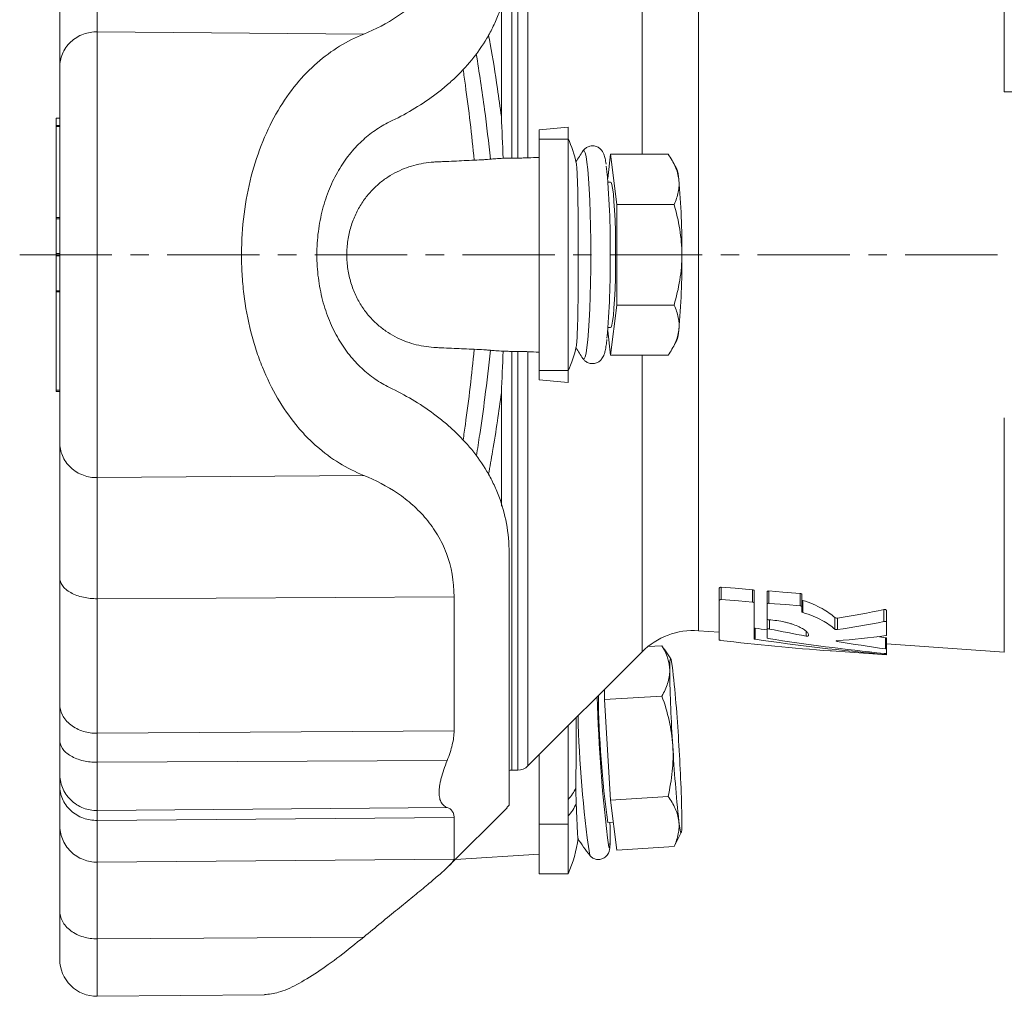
# Model space of a CAD drawing. Header units: millimetres. Extents: x 163 to 693, y 53 to 519.
# Tile 1 of 6: x 163 to 299, y 53 to 187. Entities that reach past the tile are written whole.
import ezdxf

# ---------------------------------------------------------------- set-up
doc = ezdxf.new("R2010")
doc.units = ezdxf.units.MM
doc.linetypes.add('CENTERX2', pattern=[20.32, 12.7, -2.54, 2.54, -2.54])
doc.layers.add('FORMAT', color=7, linetype='Continuous')

msp = doc.modelspace()

# ---------------------------------------------------------------- linework, layer by layer
at = {"color": 8, "linetype": 'Continuous', "lineweight": 0}
for p, q in [((231.17, 225.69), (231.17, 168)), ((231.99, 168.01), (231.99, 225.69)), ((233.4, 225.11), (233.4, 168.05)), ((249.12, 209.39), (249.12, 168.55)), ((298.99, 177.14), (298.99, 209.43)), ((256.89, 206.48), (256.89, 102.91)), ((229.75, 173.72), (229.75, 189.32)), ((174.08, 185.4), (210.79, 185.09)), ((168.43, 173.5), (168.94, 173.5)), ((168.43, 172.34), (168.94, 172.34)), ((234.94, 170.63), (238.94, 170.63)), ((168.43, 159.82), (168.94, 159.82)), ((168.43, 159.65), (168.94, 159.65)), ((168.43, 154.86), (168.94, 154.86)), ((168.43, 154.53), (168.94, 154.53)), ((168.43, 149.74), (168.94, 149.74)), ((168.43, 149.57), (168.94, 149.57)), ((231.17, 141.38), (231.17, 83.69)), ((231.99, 83.69), (231.99, 141.38)), ((233.4, 141.34), (233.4, 84.28)), ((249.12, 140.84), (249.12, 100)), ((234.94, 138.76), (238.94, 138.76)), ((168.43, 136.06), (168.94, 136.06)), ((229.75, 120.05), (229.75, 135.67)), ((298.99, 99.96), (298.99, 132.25)), ((174.08, 123.99), (210.79, 124.3)), ((259.99, 107.2), (259.99, 108.9)), ((264.31, 106.86), (264.31, 108.56)), ((174.08, 107.32), (223.23, 107.56)), ((266.56, 106.68), (266.56, 108.38)), ((270.88, 106.34), (270.88, 108.04)), ((271.25, 105.43), (271.25, 107.09)), ((282.42, 104.18), (282.42, 105.82)), ((266.65, 103.15), (266.65, 104.4)), ((275.65, 103.13), (275.65, 104.73)), ((276.01, 103.07), (276.01, 104.66)), ((264.7, 101.74), (264.7, 103.27)), ((271.71, 102.18), (271.71, 102.81)), ((282.64, 100.41), (282.64, 101.93)), ((275.97, 101.43), (275.97, 101.54)), ((282.64, 99.65), (282.64, 99.77)), ((174.08, 88.78), (223.23, 89.11)), ((174.08, 84.79), (222.28, 85.04)), ((174.08, 78.14), (222.28, 78.55)), ((174.08, 76.78), (223.23, 77.18)), ((234.94, 76.24), (238.94, 76.24)), ((174.08, 71.03), (223.23, 71.46)), ((174.08, 60.47), (210.79, 60.71))]:
    msp.add_line(p, q, dxfattribs=at)
at = {"color": 7, "linetype": 'Continuous', "lineweight": 15}
for p, q in [((168.94, 173.51), (168.43, 173.51)), ((168.43, 173.5), (168.43, 172.54)), ((168.43, 172.52), (168.94, 172.52)), ((168.43, 172.34), (168.43, 159.82)), ((238.94, 172.29), (238.94, 170.63)), ((234.94, 171.92), (234.94, 170.63)), ((234.94, 170.63), (234.94, 138.76)), ((238.94, 170.63), (238.94, 138.76)), ((240.96, 168.98), (240.95, 168.97)), ((244.78, 168.55), (244.38, 165.19)), ((245.62, 161.62), (244.78, 168.55)), ((244.78, 168.55), (252.69, 168.55)), ((231.17, 168), (231.99, 168.01)), ((253.86, 166.61), (253.26, 167.66)), ((244.78, 164.69), (244.42, 164.69)), ((245.62, 147.77), (245.62, 161.62)), ((245.62, 161.62), (253.53, 161.62)), ((168.43, 159.65), (168.43, 154.86)), ((168.43, 154.53), (168.43, 149.74)), ((168.43, 149.57), (168.43, 136.06)), ((244.78, 140.84), (245.62, 147.77)), ((245.62, 147.77), (253.53, 147.77)), ((244.38, 144.2), (244.78, 140.84)), ((244.42, 144.69), (244.78, 144.69)), ((253.26, 141.73), (253.86, 142.78)), ((231.99, 141.38), (231.17, 141.38)), ((244.78, 140.84), (252.69, 140.84)), ((234.94, 138.76), (234.94, 137.47)), ((238.94, 138.76), (238.94, 137.1)), ((168.43, 135.88), (168.94, 135.88)), ((259.75, 107.1), (259.75, 108.79)), ((259.75, 101.63), (259.75, 107.1)), ((264.55, 106.72), (264.55, 108.41)), ((266.32, 106.58), (266.32, 108.27)), ((271.12, 106.2), (271.12, 107.89)), ((264.55, 106.72), (264.55, 101.79)), ((266.32, 104.53), (266.32, 106.58)), ((271.12, 106.2), (271.12, 105.53)), ((266.32, 103.1), (266.32, 104.53)), ((282.79, 104.06), (282.79, 105.7)), ((266.32, 101.9), (266.32, 103.1)), ((282.79, 104.06), (282.79, 102.3)), ((256.89, 102.91), (259.75, 102.71)), ((282.79, 100.36), (282.79, 101.88)), ((249.92, 100.72), (251.85, 100.83)), ((252.12, 100.39), (251.85, 100.83)), ((253.06, 99.02), (252.15, 100.41)), ((282.79, 101.1), (298.99, 99.96)), ((282.79, 100.36), (282.79, 99.77)), ((233.4, 84.28), (249.12, 100)), ((275.03, 100.13), (275.1, 100.13)), ((275.18, 100.12), (282.79, 99.59)), ((282.79, 99.63), (282.79, 99.77)), ((282.79, 99.63), (282.79, 99.59)), ((243.94, 93.43), (243.94, 94.83)), ((243.94, 93.43), (251.85, 93.9)), ((244.78, 79.59), (243.94, 93.43)), ((238.94, 89.82), (238.94, 76.24)), ((234.94, 85.82), (234.94, 76.24)), ((231.17, 83.69), (231.99, 83.69)), ((244.78, 79.59), (252.69, 80.07)), ((230.51, 78.54), (230.81, 78.88)), ((245.62, 72.69), (244.78, 79.59)), ((222.44, 70.43), (230.53, 78.52)), ((234.94, 76.24), (234.94, 69.41)), ((238.94, 76.23), (238.94, 69.41)), ((244.39, 76.48), (245.15, 76.53)), ((253.78, 73.65), (254.51, 75.11)), ((253.53, 73.17), (253.76, 73.66)), ((223.41, 71.39), (234.94, 72.14)), ((245.62, 72.69), (253.53, 73.17)), ((234.94, 69.41), (238.94, 69.41)), ((174.08, 52.55), (197.14, 52.75))]:
    msp.add_line(p, q, dxfattribs=at)
at = {"color": 8, "linetype": 'Continuous', "lineweight": 0, "flags": 128}
for points in [[(242.06, 154.69), (242.05, 156.65), (242.03, 158.57), (241.98, 160.42), (241.92, 162.16), (241.84, 163.76), (241.75, 165.19), (241.64, 166.43), (241.52, 167.44), (241.4, 168.23), (241.27, 168.75), (241.13, 169.02), (240.99, 169.02), (240.96, 168.98)], [(240.96, 140.41), (240.99, 140.37), (241.13, 140.37), (241.27, 140.63), (241.4, 141.16), (241.52, 141.94), (241.64, 142.96), (241.75, 144.2), (241.84, 145.63), (241.92, 147.23), (241.98, 148.97), (242.03, 150.82), (242.05, 152.74), (242.06, 154.69)], [(244.73, 74.8), (244.72, 73.96), (244.69, 73.37), (244.64, 73.05), (244.58, 73), (244.53, 73.11)]]:
    msp.add_lwpolyline(points, dxfattribs=at)
at = {"color": 7, "linetype": 'Continuous', "lineweight": 15, "flags": 128}
for points in [[(245.48, 154.69), (245.47, 156.34), (245.44, 157.94), (245.4, 159.45), (245.33, 160.84), (245.25, 162.05), (245.16, 163.07), (245.06, 163.85), (244.95, 164.39), (244.84, 164.66), (244.78, 164.69)], [(244.78, 144.69), (244.84, 144.73), (244.95, 145), (245.06, 145.54), (245.16, 146.32), (245.25, 147.34), (245.33, 148.55), (245.4, 149.94), (245.44, 151.45), (245.47, 153.05), (245.48, 154.69)], [(264.31, 108.56), (261.92, 108.75), (259.99, 108.9)], [(259.99, 107.2), (262.37, 107.01), (264.31, 106.86)], [(270.88, 108.04), (268.49, 108.23), (266.56, 108.38)], [(266.56, 106.68), (268.9, 106.5), (270.88, 106.34)], [(252.92, 97.43), (252.93, 98.13), (252.95, 98.63), (252.99, 98.94), (253.03, 99.04), (253.1, 98.94), (253.17, 98.64), (253.25, 98.14), (253.34, 97.45)], [(230.8, 83.66), (230.97, 83.68), (231.17, 83.69)], [(244.7, 76.5), (244.72, 75.88), (244.73, 74.8)], [(254.6, 76.7), (254.59, 76.01), (254.57, 75.5), (254.53, 75.19), (254.48, 75.09), (254.42, 75.19), (254.35, 75.49), (254.27, 76), (254.18, 76.69)]]:
    msp.add_lwpolyline(points, dxfattribs=at)
at = {"color": 8, "linetype": 'Continuous', "lineweight": 0}
for centre, radius, start, end in [((299.7, 153.53), 23.61, 81.9838, 91.7172), ((402.9, 95.12), 162.65, 181.39, 188.1783), ((234.24, 83.97), 6.37, 317.4852, 334.8018), ((234.3, 81.68), 6.31, 317.4238, 335.7679)]:
    msp.add_arc(centre, radius, start, end, dxfattribs=at)
at = {"color": 7, "linetype": 'Continuous', "lineweight": 15}
for centre, radius, start, end in [((223.36, 163.69), 17.08, 12.3096, 24.1895), ((261.52, 154.69), 25.03, 145.194, 149.227), ((141.82, 156.26), 102.92, 359.1287, 5.9382), ((249.68, 164.94), 4.5, 1.8697, 21.7117), ((153.34, 155.82), 101.26, 359.3625, 5.2501), ((131.72, 153.34), 113.01, 354.8591, 0.6875), ((153.34, 153.57), 101.26, 354.7499, 0.6375), ((249.68, 144.45), 4.5, 338.2883, 358.1303), ((223.36, 145.69), 17.08, 335.8105, 347.6904), ((261.52, 154.69), 25.03, 210.8141, 214.806), ((256.19, 92.93), 10, 86, 135), ((454.5, 100.36), 201.6, 180.8328, 183.7854), ((52.11, 75.98), 202.38, 3.1438, 6.0888), ((446.09, 98.95), 203.21, 181.4454, 187.3063), ((383.44, 95.52), 140.35, 180.6289, 187.797), ((455.43, 98.15), 202.39, 183.1439, 186.0887), ((53.02, 73.77), 201.6, 0.8327, 3.7855), ((231.99, 85.69), 2, 270, 315), ((223.36, 76.41), 17.08, 335.8105, 352.9813), ((261.52, 87.54), 25.03, 211.9699, 218.4219), ((174.03, 57.64), 5.09, 180, 270.5042)]:
    msp.add_arc(centre, radius, start, end, dxfattribs=at)
for centre, major_axis, ratio, start_param, end_param in [((256.91, 154.69), (81.29, 0), 0.633221, 4.949557, 5.031681), ((310.75, 154.69), (134.12, 0), 0.408268, 4.361873, 4.374728), ((329.06, 154.69), (140.84, 0), 0.408268, 4.253343, 4.29303), ((257.17, 154.69), (83.68, 0), 0.633221, 4.939444, 5.018969), ((311.39, 154.69), (137.86, 0), 0.408268, 4.366906, 4.502358), ((316.15, 154.69), (138.66, 0), 0.408268, 4.345973, 4.466969), ((265.5, 154.69), (84.6, 0), 0.633221, 4.836073, 4.916888), ((328.43, 154.69), (137.11, 0), 0.408268, 4.363244, 4.371897), ((298.47, 154.69), (135.68, 0), 0.408268, 4.424102, 4.538754), ((329.06, 154.69), (140.84, 0), 0.408268, 4.325921, 4.376541)]:
    msp.add_ellipse(centre, major_axis=major_axis, ratio=ratio, start_param=start_param, end_param=end_param, dxfattribs=at)
at = {"color": 8, "linetype": 'Continuous', "lineweight": 0}
for points, knots in [([(174.08, 185.4), (174.08, 186.15), (174.08, 187.08), (174.08, 189.28), (174.08, 190.55), (174.08, 193.4), (174.08, 194.98), (174.08, 198.37), (174.08, 200.18), (174.08, 202.07)], [0, 0, 0, 0, 0.25, 0.25, 0.5, 0.5, 0.75, 0.75, 1, 1, 1, 1]), ([(174.08, 185.4), (173.47, 185.4), (172.82, 185.3), (171.88, 184.95), (171.57, 184.81), (170.98, 184.45), (170.7, 184.24), (170.2, 183.77), (169.97, 183.51), (169.59, 182.95), (169.43, 182.66), (169.05, 181.77), (168.94, 181.16), (168.94, 180.59)], [0, 0, 0, 0, 0.25, 0.25, 0.375, 0.375, 0.5, 0.5, 0.625, 0.625, 0.75, 0.75, 1, 1, 1, 1]), ([(174.08, 123.99), (174.08, 124.41), (174.08, 124.92), (174.08, 126.15), (174.08, 126.86), (174.08, 128.53), (174.08, 129.49), (174.08, 131.64), (174.08, 132.84), (174.08, 135.5), (174.08, 136.95), (174.08, 140.07), (174.08, 141.74), (174.08, 145.24), (174.08, 147.08), (174.08, 150.84), (174.08, 152.77), (174.08, 156.62), (174.08, 158.55), (174.08, 162.31), (174.08, 164.15), (174.08, 167.65), (174.08, 169.32), (174.08, 172.44), (174.08, 173.89), (174.08, 176.54), (174.08, 177.75), (174.08, 179.9), (174.08, 180.85), (174.08, 182.52), (174.08, 183.24), (174.08, 184.47), (174.08, 184.98), (174.08, 185.4)], [0, 0, 0, 0, 0.0625, 0.0625, 0.125, 0.125, 0.1875, 0.1875, 0.25, 0.25, 0.3125, 0.3125, 0.375, 0.375, 0.4375, 0.4375, 0.5, 0.5, 0.5625, 0.5625, 0.625, 0.625, 0.6875, 0.6875, 0.75, 0.75, 0.8125, 0.8125, 0.875, 0.875, 0.9375, 0.9375, 1, 1, 1, 1]), ([(227.98, 184.96), (228.06, 184.55), (228.51, 182.13), (229.1, 178.37), (229.57, 175.01), (229.75, 173.72)], [0, 0, 0, 0, 0.111641, 0.659148, 1, 1, 1, 1]), ([(228.24, 167.86), (227.99, 170.15), (227.44, 175.04), (226.69, 179.82), (226.29, 182.37)], [0, 0, 0, 0, 0.467504, 1, 1, 1, 1]), ([(226.01, 167.72), (225.83, 169.45), (225.46, 172.91), (224.93, 177.07), (224.58, 179.5), (224.48, 180.22)], [0, 0, 0, 0, 0.412004, 0.825111, 1, 1, 1, 1]), ([(224.48, 129.17), (224.58, 129.89), (224.93, 132.31), (225.46, 136.47), (225.83, 139.94), (226.01, 141.67)], [0, 0, 0, 0, 0.174889, 0.586896, 1, 1, 1, 1]), ([(226.31, 127), (226.46, 127.97), (226.89, 130.63), (227.55, 135.47), (228, 139.36), (228.24, 141.53)], [0, 0, 0, 0, 0.203194, 0.556769, 1, 1, 1, 1]), ([(229.75, 135.67), (229.57, 134.38), (229.19, 131.67), (228.61, 127.92), (228.17, 125.5), (227.97, 124.46)], [0, 0, 0, 0, 0.341211, 0.715017, 1, 1, 1, 1]), ([(174.08, 123.99), (173.47, 123.99), (172.82, 124.09), (171.88, 124.44), (171.57, 124.58), (170.98, 124.94), (170.7, 125.15), (170.2, 125.62), (169.97, 125.88), (169.59, 126.43), (169.43, 126.73), (169.05, 127.62), (168.94, 128.23), (168.94, 128.8)], [0, 0, 0, 0, 0.25, 0.25, 0.375, 0.375, 0.5, 0.5, 0.625, 0.625, 0.75, 0.75, 1, 1, 1, 1]), ([(174.08, 123.99), (174.08, 123.24), (174.08, 122.31), (174.08, 120.11), (174.08, 118.84), (174.08, 115.99), (174.08, 114.41), (174.08, 111.02), (174.08, 109.21), (174.08, 107.32)], [0, 0, 0, 0, 0.25, 0.25, 0.5, 0.5, 0.75, 0.75, 1, 1, 1, 1]), ([(174.08, 107.32), (173.47, 107.32), (172.82, 107.38), (171.88, 107.59), (171.57, 107.67), (170.98, 107.89), (170.7, 108.01), (170.2, 108.3), (169.97, 108.45), (169.59, 108.78), (169.43, 108.96), (169.05, 109.49), (168.94, 109.86), (168.94, 110.2)], [0, 0, 0, 0, 0.25, 0.25, 0.375, 0.375, 0.5, 0.5, 0.625, 0.625, 0.75, 0.75, 1, 1, 1, 1]), ([(174.08, 107.32), (174.08, 103.83), (174.08, 100.5), (174.08, 94.28), (174.08, 91.4), (174.08, 88.78)], [0, 0, 0, 0, 0.5, 0.5, 1, 1, 1, 1]), ([(174.08, 88.78), (173.47, 88.77), (172.82, 88.86), (171.88, 89.14), (171.57, 89.27), (170.98, 89.57), (170.7, 89.74), (170.2, 90.13), (169.97, 90.35), (169.59, 90.81), (169.43, 91.05), (169.05, 91.79), (168.94, 92.3), (168.94, 92.78)], [0, 0, 0, 0, 0.25, 0.25, 0.375, 0.375, 0.5, 0.5, 0.625, 0.625, 0.75, 0.75, 1, 1, 1, 1]), ([(174.08, 84.79), (173.47, 84.79), (172.82, 84.85), (171.88, 85.07), (171.57, 85.16), (170.98, 85.39), (170.7, 85.52), (170.2, 85.82), (169.97, 85.98), (169.59, 86.33), (169.43, 86.51), (169.05, 87.08), (168.94, 87.46), (168.94, 87.82)], [0, 0, 0, 0, 0.25, 0.25, 0.375, 0.375, 0.5, 0.5, 0.625, 0.625, 0.75, 0.75, 1, 1, 1, 1]), ([(174.08, 84.79), (174.08, 83.9), (174.08, 83.06), (174.08, 81.53), (174.08, 80.85), (174.08, 79.69), (174.08, 79.22), (174.08, 78.5), (174.08, 78.26), (174.08, 78.14)], [0, 0, 0, 0, 0.25, 0.25, 0.5, 0.5, 0.75, 0.75, 1, 1, 1, 1]), ([(174.08, 78.14), (173.47, 78.13), (172.82, 78.24), (171.88, 78.6), (171.57, 78.76), (170.98, 79.13), (170.7, 79.35), (170.2, 79.85), (169.97, 80.12), (169.59, 80.7), (169.43, 81.01), (169.05, 81.95), (168.94, 82.59), (168.94, 83.19)], [0, 0, 0, 0, 0.25, 0.25, 0.375, 0.375, 0.5, 0.5, 0.625, 0.625, 0.75, 0.75, 1, 1, 1, 1]), ([(174.08, 71.03), (174.08, 71.36), (174.08, 72), (174.08, 73.93), (174.08, 75.21), (174.08, 76.78)], [0, 0, 0, 0, 0.5, 0.5, 1, 1, 1, 1]), ([(174.08, 60.47), (174.08, 61.97), (174.08, 63.35), (174.08, 65.81), (174.08, 66.89), (174.08, 68.69), (174.08, 69.42), (174.08, 70.5), (174.08, 70.86), (174.08, 71.03)], [0, 0, 0, 0, 0.25, 0.25, 0.5, 0.5, 0.75, 0.75, 1, 1, 1, 1]), ([(174.08, 60.47), (173.47, 60.47), (172.82, 60.55), (171.88, 60.83), (171.57, 60.94), (170.98, 61.23), (170.7, 61.4), (170.2, 61.78), (169.97, 61.98), (169.59, 62.43), (169.43, 62.66), (169.05, 63.37), (168.94, 63.87), (168.94, 64.32)], [0, 0, 0, 0, 0.25, 0.25, 0.375, 0.375, 0.5, 0.5, 0.625, 0.625, 0.75, 0.75, 1, 1, 1, 1]), ([(174.08, 60.47), (174.08, 59.64), (174.08, 57.89), (174.08, 55.74), (174.08, 53.99), (174.08, 52.79), (174.08, 52.63), (174.08, 52.56)], [0, 0, 0, 0, 0.172658, 0.359608, 0.56083, 0.775716, 1, 1, 1, 1])]:
    msp.add_open_spline(points, degree=3, knots=knots, dxfattribs=at)
at = {"color": 7, "linetype": 'Continuous', "lineweight": 15}
for points, knots in [([(223.23, 201.82), (223.23, 199.64), (222.87, 197.66), (222.02, 195.39), (221.83, 194.95), (221.43, 194.1), (221.2, 193.69), (220.5, 192.5), (219.97, 191.77), (218.82, 190.4), (218.2, 189.76), (216.87, 188.58), (216.17, 188.04), (213.99, 186.56), (212.43, 185.75), (210.79, 185.09)], [0, 0, 0, 0, 0.25, 0.25, 0.3125, 0.3125, 0.375, 0.375, 0.5, 0.5, 0.625, 0.625, 0.75, 0.75, 1, 1, 1, 1]), ([(168.94, 199.19), (168.94, 197.08), (168.94, 195.06), (168.94, 191.28), (168.94, 189.52), (168.94, 186.34), (168.94, 184.92), (168.94, 182.46), (168.94, 181.42), (168.94, 180.59)], [0, 0, 0, 0, 0.25, 0.25, 0.5, 0.5, 0.75, 0.75, 1, 1, 1, 1]), ([(214.33, 172.98), (216.46, 173.99), (218.51, 175.19), (220.9, 176.96), (221.37, 177.32), (222.29, 178.09), (222.74, 178.48), (224.06, 179.72), (224.89, 180.6), (226.42, 182.47), (227.12, 183.47), (228.07, 185.06), (228.36, 185.61), (228.91, 186.75), (229.17, 187.34), (229.85, 189.15), (230.2, 190.41), (230.68, 193.02), (230.81, 194.39), (230.81, 195.81)], [0, 0, 0, 0, 0.25, 0.25, 0.3125, 0.3125, 0.375, 0.375, 0.5, 0.5, 0.625, 0.625, 0.6875, 0.6875, 0.75, 0.75, 0.875, 0.875, 1, 1, 1, 1]), ([(210.79, 185.09), (209.64, 184.63), (208.53, 184.07), (206.39, 182.75), (205.36, 181.99), (203.37, 180.26), (202.42, 179.28), (200.61, 177.07), (199.77, 175.87), (198.23, 173.26), (197.53, 171.84), (196.28, 168.79), (195.75, 167.19), (194.88, 163.85), (194.54, 162.11), (194.08, 158.47), (193.97, 156.64), (193.96, 153.9), (193.99, 152.98), (194.09, 151.14), (194.18, 150.21), (194.51, 147.5), (194.84, 145.75), (195.37, 143.63), (195.49, 143.21), (195.73, 142.38), (195.86, 141.97), (196.25, 140.75), (196.54, 139.97), (197.46, 137.69), (198.16, 136.26), (199.71, 133.6), (200.55, 132.4), (201.9, 130.75), (202.36, 130.22), (203.31, 129.23), (203.81, 128.76), (205.31, 127.43), (206.36, 126.66), (208.52, 125.33), (209.64, 124.76), (210.79, 124.3)], [0, 0, 0, 0, 0.0625, 0.0625, 0.125, 0.125, 0.1875, 0.1875, 0.25, 0.25, 0.3125, 0.3125, 0.375, 0.375, 0.4375, 0.4375, 0.5, 0.5, 0.53125, 0.53125, 0.5625, 0.5625, 0.625, 0.625, 0.640625, 0.640625, 0.65625, 0.65625, 0.6875, 0.6875, 0.75, 0.75, 0.8125, 0.8125, 0.84375, 0.84375, 0.875, 0.875, 0.9375, 0.9375, 1, 1, 1, 1]), ([(168.94, 128.8), (168.94, 129.16), (168.94, 129.58), (168.94, 130.62), (168.94, 131.22), (168.94, 132.63), (168.94, 133.44), (168.94, 135.25), (168.94, 136.27), (168.94, 138.5), (168.94, 139.73), (168.94, 142.36), (168.94, 143.76), (168.94, 146.72), (168.94, 148.27), (168.94, 151.44), (168.94, 153.07), (168.94, 156.32), (168.94, 157.94), (168.94, 161.12), (168.94, 162.67), (168.94, 165.62), (168.94, 167.03), (168.94, 169.66), (168.94, 170.89), (168.94, 173.12), (168.94, 174.14), (168.94, 175.95), (168.94, 176.76), (168.94, 178.17), (168.94, 178.77), (168.94, 179.8), (168.94, 180.23), (168.94, 180.59)], [0, 0, 0, 0, 0.0625, 0.0625, 0.125, 0.125, 0.1875, 0.1875, 0.25, 0.25, 0.3125, 0.3125, 0.375, 0.375, 0.4375, 0.4375, 0.5, 0.5, 0.5625, 0.5625, 0.625, 0.625, 0.6875, 0.6875, 0.75, 0.75, 0.8125, 0.8125, 0.875, 0.875, 0.9375, 0.9375, 1, 1, 1, 1]), ([(168.43, 172.34), (168.43, 172.38), (168.43, 172.43), (168.43, 172.51), (168.43, 172.52), (168.43, 172.52)], [0, 0, 0, 0, 0.5, 0.5, 1, 1, 1, 1]), ([(204.34, 154.69), (204.34, 155.77), (204.41, 156.83), (204.61, 158.4), (204.69, 158.92), (204.89, 159.94), (205, 160.45), (205.39, 161.93), (205.71, 162.87), (206.26, 164.22), (206.46, 164.66), (206.88, 165.51), (207.1, 165.91), (207.79, 167.09), (208.29, 167.82), (209.09, 168.83), (209.37, 169.16), (209.93, 169.77), (210.22, 170.06), (211.11, 170.89), (211.72, 171.38), (212.99, 172.26), (213.65, 172.64), (214.33, 172.98)], [0, 0, 0, 0, 0.125, 0.125, 0.1875, 0.1875, 0.25, 0.25, 0.375, 0.375, 0.4375, 0.4375, 0.5, 0.5, 0.625, 0.625, 0.6875, 0.6875, 0.75, 0.75, 0.875, 0.875, 1, 1, 1, 1]), ([(244.17, 167.16), (244.17, 167.16), (244.13, 167.49), (244.03, 167.93), (243.9, 168.44), (243.71, 168.85), (243.46, 169.2), (243.07, 169.52), (242.53, 169.71), (241.94, 169.69), (241.44, 169.48), (241.1, 169.18), (240.98, 169.01), (240.92, 168.92)], [0, 0, 0, 0, 0.003164, 0.215474, 0.401814, 0.503185, 0.576195, 0.648863, 0.723023, 0.798384, 0.869913, 0.935592, 1, 1, 1, 1]), ([(252.69, 168.55), (253.09, 167.98), (253.42, 167.41), (253.93, 166.26), (254.11, 165.68), (254.18, 165.09)], [0, 0, 0, 0, 0.5, 0.5, 1, 1, 1, 1]), ([(226.01, 167.72), (225.08, 167.68), (223.69, 167.61), (222.06, 167.54), (221.36, 167.51), (220.89, 167.49), (220.66, 167.48), (219.5, 167.4), (218.58, 167.25), (216.79, 166.75), (215.91, 166.41), (214.64, 165.73), (214.22, 165.47), (213.41, 164.91), (213.01, 164.6), (212.25, 163.91), (211.89, 163.54), (211.18, 162.73), (210.85, 162.28), (210.23, 161.33), (209.94, 160.82), (209.44, 159.74), (209.21, 159.15), (208.85, 157.95), (208.7, 157.32), (208.56, 156.34), (208.52, 156), (208.47, 155.34), (208.46, 155.01), (208.46, 154.35), (208.47, 154.02), (208.52, 153.36), (208.56, 153.02), (208.71, 152.05), (208.85, 151.42), (209.13, 150.51), (209.23, 150.21), (209.45, 149.64), (209.57, 149.36), (209.95, 148.55), (210.24, 148.04), (210.71, 147.32), (210.87, 147.09), (211.2, 146.65), (211.37, 146.44), (211.9, 145.83), (212.26, 145.46), (213.03, 144.78), (213.42, 144.47), (214.24, 143.9), (214.66, 143.65), (215.92, 142.98), (216.8, 142.64), (218.59, 142.14), (219.51, 141.99), (220.67, 141.91), (220.9, 141.9), (221.37, 141.88), (222.06, 141.85), (223.69, 141.78), (225.08, 141.71), (226.01, 141.67)], [0, 0, 0, 0, 0.0625, 0.09375, 0.109375, 0.109375, 0.125, 0.125, 0.1875, 0.1875, 0.25, 0.25, 0.28125, 0.28125, 0.3125, 0.3125, 0.34375, 0.34375, 0.375, 0.375, 0.40625, 0.40625, 0.4375, 0.4375, 0.46875, 0.46875, 0.484375, 0.484375, 0.5, 0.5, 0.515625, 0.515625, 0.53125, 0.53125, 0.5625, 0.5625, 0.578125, 0.578125, 0.59375, 0.59375, 0.625, 0.625, 0.640625, 0.640625, 0.65625, 0.65625, 0.6875, 0.6875, 0.71875, 0.71875, 0.75, 0.75, 0.8125, 0.8125, 0.875, 0.875, 0.890625, 0.890625, 0.90625, 0.9375, 1, 1, 1, 1]), ([(228.24, 167.86), (228.12, 167.85), (227.99, 167.83), (227.68, 167.81), (227.5, 167.8), (226.94, 167.76), (226.51, 167.74), (226.01, 167.72)], [0, 0, 0, 0, 0.25, 0.25, 0.5, 0.5, 1, 1, 1, 1]), ([(228.24, 167.86), (228.44, 167.88), (228.69, 167.9), (229.27, 167.94), (229.61, 167.96), (229.99, 167.98)], [0, 0, 0, 0, 0.5, 0.5, 1, 1, 1, 1]), ([(229.99, 167.98), (230.16, 167.99), (230.35, 167.99), (230.74, 168), (230.96, 168), (231.17, 168)], [0, 0, 0, 0, 0.5, 0.5, 1, 1, 1, 1]), ([(233.4, 168.05), (233.31, 168.04), (233.21, 168.04), (232.99, 168.03), (232.87, 168.03), (232.63, 168.02), (232.51, 168.02), (232.25, 168.01), (232.12, 168.01), (231.99, 168.01)], [0, 0, 0, 0, 0.25, 0.25, 0.5, 0.5, 0.75, 0.75, 1, 1, 1, 1]), ([(240.05, 142.05), (240.07, 142.16), (240.1, 142.33), (240.13, 142.69), (240.14, 142.83), (240.16, 143.13), (240.17, 143.3), (240.19, 143.85), (240.21, 144.27), (240.23, 144.98), (240.24, 145.24), (240.26, 145.77), (240.26, 146.05), (240.28, 146.91), (240.29, 147.53), (240.3, 148.5), (240.31, 148.84), (240.31, 149.53), (240.32, 149.88), (240.33, 150.95), (240.33, 151.68), (240.34, 153.17), (240.34, 153.94), (240.34, 155.45), (240.34, 156.2), (240.33, 157.32), (240.33, 157.69), (240.33, 158.43), (240.32, 158.79), (240.31, 159.86), (240.31, 160.54), (240.29, 161.52), (240.29, 161.84), (240.28, 162.46), (240.27, 162.76), (240.26, 163.62), (240.24, 164.15), (240.22, 164.87), (240.21, 165.1), (240.19, 165.52), (240.19, 165.72), (240.16, 166.27), (240.14, 166.57), (240.11, 166.93), (240.1, 167.04), (240.07, 167.21), (240.06, 167.28), (240.05, 167.34)], [0, 0, 0, 0, 0.0625, 0.0625, 0.09375, 0.09375, 0.125, 0.125, 0.1875, 0.1875, 0.21875, 0.21875, 0.25, 0.25, 0.3125, 0.3125, 0.34375, 0.34375, 0.375, 0.375, 0.4375, 0.4375, 0.5, 0.5, 0.5625, 0.5625, 0.59375, 0.59375, 0.625, 0.625, 0.6875, 0.6875, 0.71875, 0.71875, 0.75, 0.75, 0.8125, 0.8125, 0.84375, 0.84375, 0.875, 0.875, 0.9375, 0.9375, 0.96875, 0.96875, 1, 1, 1, 1]), ([(254.18, 165.09), (254.21, 164.79), (254.22, 164.5), (254.2, 163.91), (254.16, 163.62), (253.98, 162.76), (253.78, 162.19), (253.53, 161.62)], [0, 0, 0, 0, 0.25, 0.25, 0.5, 0.5, 1, 1, 1, 1]), ([(254.6, 154.69), (254.6, 155.28), (254.57, 155.87), (254.47, 157.05), (254.4, 157.63), (254.12, 159.37), (253.85, 160.5), (253.53, 161.62)], [0, 0, 0, 0, 0.25, 0.25, 0.5, 0.5, 1, 1, 1, 1]), ([(168.43, 159.65), (168.43, 159.66), (168.43, 159.69), (168.43, 159.75), (168.43, 159.79), (168.43, 159.82)], [0, 0, 0, 0, 0.5, 0.5, 1, 1, 1, 1]), ([(168.43, 154.86), (168.43, 154.85), (168.43, 154.83), (168.43, 154.78), (168.43, 154.74), (168.43, 154.65), (168.43, 154.61), (168.43, 154.56), (168.43, 154.54), (168.43, 154.53)], [0, 0, 0, 0, 0.25, 0.25, 0.5, 0.5, 0.75, 0.75, 1, 1, 1, 1]), ([(204.34, 154.69), (204.34, 153.61), (204.41, 152.55), (204.61, 150.99), (204.69, 150.47), (204.89, 149.45), (205, 148.94), (205.39, 147.46), (205.71, 146.52), (206.26, 145.17), (206.46, 144.73), (206.88, 143.88), (207.1, 143.48), (207.79, 142.3), (208.29, 141.57), (209.09, 140.56), (209.37, 140.23), (209.93, 139.62), (210.22, 139.33), (211.11, 138.5), (211.72, 138.01), (212.99, 137.13), (213.65, 136.75), (214.33, 136.41)], [0, 0, 0, 0, 0.125, 0.125, 0.1875, 0.1875, 0.25, 0.25, 0.375, 0.375, 0.4375, 0.4375, 0.5, 0.5, 0.625, 0.625, 0.6875, 0.6875, 0.75, 0.75, 0.875, 0.875, 1, 1, 1, 1]), ([(253.53, 147.77), (253.85, 148.89), (254.12, 150.05), (254.5, 152.36), (254.6, 153.52), (254.6, 154.69)], [0, 0, 0, 0, 0.5, 0.5, 1, 1, 1, 1]), ([(168.43, 149.57), (168.43, 149.6), (168.43, 149.64), (168.43, 149.7), (168.43, 149.73), (168.43, 149.74)], [0, 0, 0, 0, 0.5, 0.5, 1, 1, 1, 1]), ([(253.53, 147.77), (253.79, 147.2), (253.99, 146.63), (254.22, 145.48), (254.25, 144.89), (254.18, 144.3)], [0, 0, 0, 0, 0.5, 0.5, 1, 1, 1, 1]), ([(254.18, 144.3), (254.14, 144.01), (254.08, 143.71), (253.91, 143.13), (253.81, 142.84), (253.42, 141.97), (253.08, 141.4), (252.69, 140.84)], [0, 0, 0, 0, 0.25, 0.25, 0.5, 0.5, 1, 1, 1, 1]), ([(240.96, 140.42), (240.99, 140.38), (241.06, 140.26), (241.33, 139.99), (241.81, 139.73), (242.41, 139.66), (242.96, 139.81), (243.37, 140.1), (243.62, 140.4), (243.79, 140.7), (243.92, 141.04), (244.05, 141.52), (244.17, 142.16), (244.24, 142.77), (244.27, 143.04)], [0, 0, 0, 0, 0.024254, 0.086268, 0.149224, 0.21362, 0.278947, 0.336104, 0.393188, 0.457351, 0.540755, 0.670666, 0.851215, 1, 1, 1, 1]), ([(226.01, 141.67), (226.51, 141.65), (226.94, 141.63), (227.5, 141.59), (227.67, 141.58), (227.98, 141.55), (228.12, 141.54), (228.24, 141.53)], [0, 0, 0, 0, 0.5, 0.5, 0.75, 0.75, 1, 1, 1, 1]), ([(229.99, 141.41), (229.61, 141.43), (229.28, 141.45), (228.69, 141.49), (228.44, 141.51), (228.24, 141.53)], [0, 0, 0, 0, 0.5, 0.5, 1, 1, 1, 1]), ([(231.17, 141.38), (230.95, 141.39), (230.75, 141.39), (230.35, 141.4), (230.16, 141.4), (229.99, 141.41)], [0, 0, 0, 0, 0.5, 0.5, 1, 1, 1, 1]), ([(231.99, 141.38), (232.12, 141.38), (232.25, 141.37), (232.5, 141.37), (232.63, 141.37), (232.87, 141.36), (232.99, 141.36), (233.2, 141.35), (233.31, 141.35), (233.4, 141.34)], [0, 0, 0, 0, 0.25, 0.25, 0.5, 0.5, 0.75, 0.75, 1, 1, 1, 1]), ([(168.43, 135.88), (168.43, 135.88), (168.43, 135.89), (168.43, 135.97), (168.43, 136.02), (168.43, 136.06)], [0, 0, 0, 0, 0.5, 0.5, 1, 1, 1, 1]), ([(214.33, 136.41), (216.46, 135.4), (218.51, 134.2), (220.9, 132.43), (221.37, 132.07), (222.29, 131.3), (222.74, 130.9), (224.06, 129.67), (224.89, 128.79), (226.42, 126.92), (227.12, 125.92), (228.07, 124.32), (228.36, 123.77), (228.91, 122.64), (229.17, 122.05), (229.85, 120.24), (230.2, 118.98), (230.68, 116.36), (230.81, 115), (230.81, 113.58)], [0, 0, 0, 0, 0.25, 0.25, 0.3125, 0.3125, 0.375, 0.375, 0.5, 0.5, 0.625, 0.625, 0.6875, 0.6875, 0.75, 0.75, 0.875, 0.875, 1, 1, 1, 1]), ([(168.94, 110.2), (168.94, 112.3), (168.94, 114.33), (168.94, 118.11), (168.94, 119.86), (168.94, 123.05), (168.94, 124.47), (168.94, 126.93), (168.94, 127.97), (168.94, 128.8)], [0, 0, 0, 0, 0.25, 0.25, 0.5, 0.5, 0.75, 0.75, 1, 1, 1, 1]), ([(223.23, 107.56), (223.23, 109.75), (222.87, 111.73), (222.02, 114), (221.83, 114.44), (221.43, 115.29), (221.2, 115.7), (220.5, 116.89), (219.97, 117.62), (218.82, 118.99), (218.2, 119.63), (216.87, 120.81), (216.17, 121.35), (213.99, 122.83), (212.43, 123.64), (210.79, 124.3)], [0, 0, 0, 0, 0.25, 0.25, 0.3125, 0.3125, 0.375, 0.375, 0.5, 0.5, 0.625, 0.625, 0.75, 0.75, 1, 1, 1, 1]), ([(230.81, 78.88), (230.81, 79.03), (230.81, 79.33), (230.81, 80.3), (230.81, 80.97), (230.81, 82.65), (230.81, 83.67), (230.81, 86.06), (230.81, 87.43), (230.81, 90.49), (230.81, 92.18), (230.81, 95.85), (230.81, 97.82), (230.81, 102), (230.81, 104.2), (230.81, 108.78), (230.81, 111.15), (230.81, 113.58)], [0, 0, 0, 0, 0.125, 0.125, 0.25, 0.25, 0.375, 0.375, 0.5, 0.5, 0.625, 0.625, 0.75, 0.75, 0.875, 0.875, 1, 1, 1, 1]), ([(168.94, 110.2), (168.94, 106.92), (168.94, 103.79), (168.94, 97.95), (168.94, 95.24), (168.94, 92.78)], [0, 0, 0, 0, 0.5, 0.5, 1, 1, 1, 1]), ([(259.99, 108.9), (259.92, 108.91), (259.86, 108.9), (259.77, 108.85), (259.75, 108.82), (259.75, 108.79)], [0, 0, 0, 0, 0.5, 0.5, 1, 1, 1, 1]), ([(264.55, 108.41), (264.55, 108.44), (264.53, 108.48), (264.44, 108.53), (264.38, 108.55), (264.31, 108.56)], [0, 0, 0, 0, 0.5, 0.5, 1, 1, 1, 1]), ([(223.23, 107.56), (223.23, 104.09), (223.23, 100.78), (223.23, 94.59), (223.23, 91.72), (223.23, 89.11)], [0, 0, 0, 0, 0.5, 0.5, 1, 1, 1, 1]), ([(259.75, 107.1), (259.75, 107.13), (259.77, 107.15), (259.86, 107.2), (259.92, 107.21), (259.99, 107.2)], [0, 0, 0, 0, 0.5, 0.5, 1, 1, 1, 1]), ([(266.56, 108.38), (266.5, 108.39), (266.43, 108.37), (266.35, 108.33), (266.32, 108.3), (266.32, 108.27)], [0, 0, 0, 0, 0.5, 0.5, 1, 1, 1, 1]), ([(271.12, 107.89), (271.12, 107.92), (271.1, 107.96), (271.01, 108.01), (270.95, 108.03), (270.88, 108.04)], [0, 0, 0, 0, 0.5, 0.5, 1, 1, 1, 1]), ([(264.31, 106.86), (264.38, 106.86), (264.44, 106.83), (264.53, 106.78), (264.55, 106.75), (264.55, 106.72)], [0, 0, 0, 0, 0.5, 0.5, 1, 1, 1, 1]), ([(266.32, 106.58), (266.32, 106.61), (266.34, 106.64), (266.43, 106.68), (266.5, 106.69), (266.56, 106.68)], [0, 0, 0, 0, 0.5, 0.5, 1, 1, 1, 1]), ([(270.88, 106.34), (270.95, 106.34), (271.01, 106.32), (271.1, 106.27), (271.12, 106.23), (271.12, 106.2)], [0, 0, 0, 0, 0.5, 0.5, 1, 1, 1, 1]), ([(275.65, 104.73), (275.44, 104.93), (275.19, 105.13), (274.6, 105.54), (274.27, 105.75), (273.52, 106.16), (273.11, 106.36), (272.23, 106.74), (271.76, 106.92), (271.25, 107.09)], [0, 0, 0, 0, 0.25, 0.25, 0.5, 0.5, 0.75, 0.75, 1, 1, 1, 1]), ([(282.79, 105.7), (282.79, 105.74), (282.75, 105.78), (282.64, 105.81), (282.59, 105.82), (282.5, 105.83), (282.46, 105.83), (282.42, 105.82)], [0, 0, 0, 0, 0.5, 0.5, 0.75, 0.75, 1, 1, 1, 1]), ([(266.57, 104.41), (266.5, 104.42), (266.44, 104.43), (266.35, 104.47), (266.32, 104.5), (266.32, 104.53)], [0, 0, 0, 0, 0.5, 0.5, 1, 1, 1, 1]), ([(272.05, 102.21), (272.06, 102.31), (272.04, 102.41), (271.95, 102.57), (271.91, 102.62), (271.82, 102.73), (271.76, 102.79), (271.57, 102.96), (271.4, 103.08), (271.02, 103.31), (270.79, 103.42), (270.29, 103.64), (270.02, 103.74), (269.57, 103.89), (269.41, 103.93), (269.09, 104.02), (268.92, 104.06), (268.42, 104.18), (268.06, 104.25), (267.32, 104.35), (266.95, 104.39), (266.57, 104.41)], [0, 0, 0, 0, 0.125, 0.125, 0.1875, 0.1875, 0.25, 0.25, 0.375, 0.375, 0.5, 0.5, 0.625, 0.625, 0.6875, 0.6875, 0.75, 0.75, 0.875, 0.875, 1, 1, 1, 1]), ([(271.25, 105.43), (271.76, 105.26), (272.23, 105.09), (273.11, 104.72), (273.51, 104.53), (274.27, 104.13), (274.6, 103.93), (275.19, 103.53), (275.44, 103.33), (275.65, 103.13)], [0, 0, 0, 0, 0.25, 0.25, 0.5, 0.5, 0.75, 0.75, 1, 1, 1, 1]), ([(276.01, 104.66), (275.94, 104.65), (275.87, 104.65), (275.73, 104.68), (275.68, 104.7), (275.65, 104.73)], [0, 0, 0, 0, 0.5, 0.5, 1, 1, 1, 1]), ([(266.32, 103.1), (266.32, 103.13), (266.36, 103.15), (266.49, 103.16), (266.58, 103.16), (266.65, 103.15)], [0, 0, 0, 0, 0.5, 0.5, 1, 1, 1, 1]), ([(275.65, 103.13), (275.68, 103.11), (275.73, 103.08), (275.87, 103.06), (275.94, 103.06), (276.01, 103.07)], [0, 0, 0, 0, 0.5, 0.5, 1, 1, 1, 1]), ([(282.42, 104.18), (282.46, 104.18), (282.5, 104.19), (282.59, 104.18), (282.64, 104.17), (282.75, 104.13), (282.79, 104.1), (282.79, 104.06)], [0, 0, 0, 0, 0.25, 0.25, 0.5, 0.5, 1, 1, 1, 1]), ([(271.71, 102.18), (271.79, 102.16), (271.87, 102.16), (272, 102.17), (272.04, 102.19), (272.05, 102.21)], [0, 0, 0, 0, 0.5, 0.5, 1, 1, 1, 1]), ([(251.85, 100.83), (252.18, 100.29), (252.45, 99.73), (252.82, 98.59), (252.92, 98.02), (252.92, 97.43)], [0, 0, 0, 0, 0.5, 0.5, 1, 1, 1, 1]), ([(275.94, 101.54), (275.86, 101.53), (275.82, 101.51), (275.84, 101.47), (275.89, 101.45), (275.97, 101.43)], [0, 0, 0, 0, 0.5, 0.5, 1, 1, 1, 1]), ([(275.18, 100.12), (275.18, 100.12), (275.18, 100.12), (275.16, 100.13), (275.11, 100.13), (275.06, 100.13), (275.03, 100.13)], [0, 0, 0, 0, 0.1447266, 0.4300567, 0.7156446, 1, 1, 1, 1]), ([(282.79, 99.77), (282.79, 99.77), (282.75, 99.76), (282.62, 99.77), (282.53, 99.77), (282.46, 99.78)], [0, 0, 0, 0, 0.5, 0.5, 1, 1, 1, 1]), ([(252.92, 97.43), (252.92, 97.14), (252.9, 96.85), (252.8, 96.25), (252.73, 95.95), (252.44, 95.07), (252.18, 94.48), (251.85, 93.9)], [0, 0, 0, 0, 0.25, 0.25, 0.5, 0.5, 1, 1, 1, 1]), ([(251.85, 93.9), (252.25, 92.79), (252.59, 91.67), (253.1, 89.39), (253.27, 88.23), (253.34, 87.05)], [0, 0, 0, 0, 0.5, 0.5, 1, 1, 1, 1]), ([(168.94, 87.82), (168.94, 88.75), (168.94, 89.63), (168.94, 91.29), (168.94, 92.06), (168.94, 92.78)], [0, 0, 0, 0, 0.5, 0.5, 1, 1, 1, 1]), ([(240.01, 81.26), (240.01, 81.98), (240.02, 83.33), (240.02, 85.52), (240.02, 87.67), (240.03, 89.5), (240.03, 90.55), (240.03, 90.91)], [0, 0, 0, 0, 0.240415, 0.453653, 0.673076, 0.886315, 1, 1, 1, 1]), ([(222.28, 85.04), (222.59, 85.79), (222.82, 86.5), (223.06, 87.52), (223.13, 87.85), (223.21, 88.5), (223.23, 88.81), (223.23, 89.11)], [0, 0, 0, 0, 0.5, 0.5, 0.75, 0.75, 1, 1, 1, 1]), ([(168.94, 87.82), (168.94, 87.2), (168.94, 86.62), (168.94, 85.55), (168.94, 85.08), (168.94, 84.27), (168.94, 83.94), (168.94, 83.45), (168.94, 83.28), (168.94, 83.19)], [0, 0, 0, 0, 0.25, 0.25, 0.5, 0.5, 0.75, 0.75, 1, 1, 1, 1]), ([(253.34, 87.05), (253.38, 86.47), (253.39, 85.88), (253.36, 84.7), (253.32, 84.12), (253.15, 82.38), (252.95, 81.22), (252.69, 80.07)], [0, 0, 0, 0, 0.25, 0.25, 0.5, 0.5, 1, 1, 1, 1]), ([(222.28, 78.55), (221.93, 78.67), (221.65, 78.9), (221.37, 79.42), (221.3, 79.62), (221.2, 80.08), (221.18, 80.34), (221.18, 80.9), (221.2, 81.21), (221.27, 81.71), (221.3, 81.88), (221.37, 82.24), (221.42, 82.42), (221.56, 82.98), (221.67, 83.37), (221.95, 84.18), (222.11, 84.61), (222.28, 85.04)], [0, 0, 0, 0, 0.25, 0.25, 0.375, 0.375, 0.5, 0.5, 0.625, 0.625, 0.6875, 0.6875, 0.75, 0.75, 0.875, 0.875, 1, 1, 1, 1]), ([(168.94, 83.19), (168.94, 83.06), (168.94, 82.85), (168.94, 82.29), (168.94, 81.93), (168.94, 81.5)], [0, 0, 0, 0, 0.5, 0.5, 1, 1, 1, 1]), ([(174.08, 76.78), (173.47, 76.77), (172.82, 76.87), (171.88, 77.21), (171.57, 77.36), (170.98, 77.71), (170.7, 77.92), (170.2, 78.38), (169.97, 78.63), (169.59, 79.18), (169.43, 79.46), (169.05, 80.34), (168.94, 80.94), (168.94, 81.5)], [0, 0, 0, 0, 0.25, 0.25, 0.375, 0.375, 0.5, 0.5, 0.625, 0.625, 0.75, 0.75, 1, 1, 1, 1]), ([(168.94, 76.11), (168.94, 76.41), (168.94, 77.02), (168.94, 78.83), (168.94, 80.03), (168.94, 81.5)], [0, 0, 0, 0, 0.5, 0.5, 1, 1, 1, 1]), ([(252.69, 80.07), (253.09, 79.53), (253.42, 78.98), (253.93, 77.85), (254.11, 77.28), (254.18, 76.69)], [0, 0, 0, 0, 0.5, 0.5, 1, 1, 1, 1]), ([(240.05, 79.09), (240.06, 78.76), (240.1, 77.9), (240.15, 76.68), (240.2, 75.56), (240.24, 74.77), (240.28, 74.33), (240.29, 74.3), (240.3, 74.29)], [0, 0, 0, 0, 0.114876, 0.30152, 0.493574, 0.680286, 0.872357, 1, 1, 1, 1]), ([(222.28, 78.55), (222.59, 78.45), (222.82, 78.29), (223.06, 77.95), (223.13, 77.82), (223.21, 77.52), (223.23, 77.36), (223.23, 77.18)], [0, 0, 0, 0, 0.5, 0.5, 0.75, 0.75, 1, 1, 1, 1]), ([(174.08, 71.03), (173.47, 71.03), (172.82, 71.13), (171.88, 71.5), (171.57, 71.66), (170.98, 72.03), (170.7, 72.26), (170.2, 72.75), (169.97, 73.03), (169.59, 73.61), (169.43, 73.92), (169.05, 74.86), (168.94, 75.51), (168.94, 76.11)], [0, 0, 0, 0, 0.25, 0.25, 0.375, 0.375, 0.5, 0.5, 0.625, 0.625, 0.75, 0.75, 1, 1, 1, 1]), ([(168.94, 76.11), (168.94, 75.91), (168.94, 75.52), (168.94, 74.31), (168.94, 73.49), (168.94, 71.48), (168.94, 70.28), (168.94, 67.53), (168.94, 65.99), (168.94, 64.32)], [0, 0, 0, 0, 0.25, 0.25, 0.5, 0.5, 0.75, 0.75, 1, 1, 1, 1]), ([(223.23, 71.46), (223.23, 71.78), (223.23, 72.42), (223.23, 74.34), (223.23, 75.61), (223.23, 77.18)], [0, 0, 0, 0, 0.5, 0.5, 1, 1, 1, 1]), ([(254.18, 76.69), (254.21, 76.39), (254.22, 76.1), (254.2, 75.51), (254.16, 75.22), (253.98, 74.34), (253.78, 73.75), (253.53, 73.17)], [0, 0, 0, 0, 0.25, 0.25, 0.5, 0.5, 1, 1, 1, 1]), ([(241.88, 72.02), (241.94, 71.95), (242.07, 71.77), (242.46, 71.5), (243, 71.36), (243.56, 71.43), (244.01, 71.67), (244.31, 71.97), (244.49, 72.26), (244.58, 72.51), (244.64, 72.73), (244.68, 73.02), (244.71, 73.43), (244.73, 74.01), (244.73, 74.51), (244.73, 74.71)], [0, 0, 0, 0, 0.037566, 0.09174, 0.150406, 0.210784, 0.264693, 0.310621, 0.352977, 0.396648, 0.453935, 0.537567, 0.694819, 0.876661, 1, 1, 1, 1]), ([(223.23, 71.46), (223.23, 71.26), (222.87, 70.83), (222.02, 70.03), (221.83, 69.86), (221.43, 69.49), (221.2, 69.3), (220.5, 68.69), (219.97, 68.25), (218.82, 67.29), (218.2, 66.78), (216.87, 65.69), (216.17, 65.12), (213.99, 63.34), (212.43, 62.07), (210.79, 60.71)], [0, 0, 0, 0, 0.25, 0.25, 0.3125, 0.3125, 0.375, 0.375, 0.5, 0.5, 0.625, 0.625, 0.75, 0.75, 1, 1, 1, 1]), ([(168.94, 57.65), (168.94, 57.71), (168.94, 57.84), (168.94, 58.86), (168.94, 60.33), (168.94, 62.15), (168.94, 63.62), (168.94, 64.32)], [0, 0, 0, 0, 0.224284, 0.439171, 0.640392, 0.827342, 1, 1, 1, 1]), ([(210.79, 60.71), (209.68, 59.81), (207.45, 58.01), (204.37, 55.8), (201.53, 54.09), (199.05, 52.97), (197.76, 52.84), (197.14, 52.78)], [0, 0, 0, 0, 0.202386, 0.405431, 0.607469, 0.812057, 1, 1, 1, 1])]:
    msp.add_open_spline(points, degree=3, knots=knots, dxfattribs=at)
for points in [[(229.99, 167.98), (229.91, 169.91), (229.83, 171.82), (229.75, 173.72)], [(234.94, 171.92), (236.28, 172.04), (237.61, 172.17), (238.94, 172.29)], [(233.4, 168.05), (233.91, 168.07), (234.43, 168.09), (234.94, 168.11)], [(229.99, 141.41), (229.91, 139.48), (229.83, 137.57), (229.75, 135.67)], [(234.94, 141.27), (234.43, 141.3), (233.91, 141.32), (233.4, 141.34)], [(238.94, 137.1), (237.61, 137.22), (236.28, 137.34), (234.94, 137.47)], [(271.25, 107.09), (271.17, 107.11), (271.12, 107.16), (271.12, 107.2)], [(271.12, 105.53), (271.12, 105.49), (271.17, 105.45), (271.25, 105.43)], [(264.7, 103.27), (264.61, 103.28), (264.55, 103.3), (264.55, 103.32)], [(264.55, 101.79), (264.55, 101.77), (264.61, 101.75), (264.7, 101.74)], [(266.47, 101.84), (266.38, 101.85), (266.32, 101.88), (266.32, 101.9)], [(282.79, 101.88), (282.79, 101.9), (282.73, 101.92), (282.64, 101.93)], [(282.79, 102.3), (282.79, 102.27), (282.75, 102.25), (282.68, 102.24)], [(259.9, 101.59), (259.81, 101.6), (259.75, 101.61), (259.75, 101.63)], [(282.64, 100.41), (282.73, 100.39), (282.79, 100.37), (282.79, 100.36)], [(282.64, 99.65), (282.73, 99.64), (282.79, 99.63), (282.79, 99.63)], [(240.05, 79.09), (240.02, 79.77), (240.01, 80.5), (240.01, 81.26)]]:
    msp.add_open_spline(points, degree=3, dxfattribs=at)
at = {"color": 8, "linetype": 'Continuous', "lineweight": 0}
for points in [[(174.08, 88.78), (174.08, 87.63), (174.08, 86.28), (174.08, 84.79)], [(174.08, 76.78), (174.08, 77.46), (174.08, 77.93), (174.08, 78.14)]]:
    msp.add_open_spline(points, degree=3, dxfattribs=at)
at = {"layer": 'FORMAT', "linetype": 'CENTERX2', "lineweight": 0}
msp.add_line((163.43, 154.69), (390.44, 154.69), dxfattribs=at)

doc.saveas('drawing.dxf')
